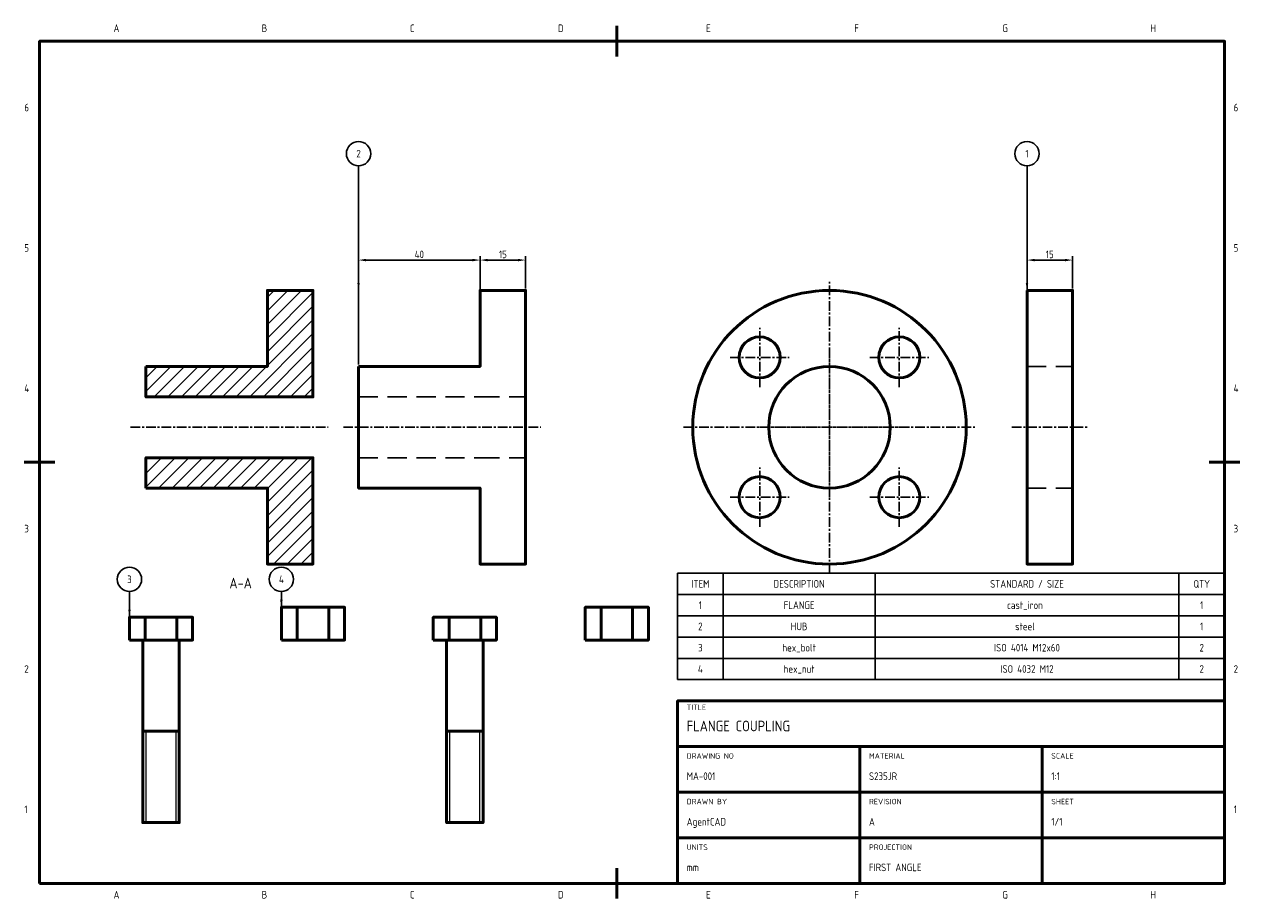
# Model space of a CAD drawing. Header units: millimetres. Extents: x 15 to 415, y 5 to 293.
import ezdxf
from ezdxf.enums import TextEntityAlignment as Align

# ---------------------------------------------------------------- set-up
doc = ezdxf.new("R2010")
doc.units = ezdxf.units.MM
doc.linetypes.add('CENTER', pattern=[5.08, 3.175, -0.635, 0.635, -0.635])
doc.linetypes.add('HIDDEN', pattern=[9.525, 6.35, -3.175])
for name, color, linetype in [('BALLOON', 7, 'Continuous'), ('BOM', 7, 'Continuous'), ('HIDDEN', 3, 'HIDDEN'), ('SECTION', 7, 'Continuous')]:
    doc.layers.add(name, color=color, linetype=linetype)
for name, color, linetype, lineweight in [('BORDER', 7, 'Continuous', 50), ('CENTER', 1, 'CENTER', 25), ('DIM', 2, 'Continuous', 18), ('HOLES', 7, 'Continuous', 50), ('OUTLINE', 7, 'Continuous', 50), ('PARTS', 7, 'Continuous', 50), ('TEXT', 7, 'Continuous', 25)]:
    doc.layers.add(name, color=color, linetype=linetype, lineweight=lineweight)
doc.styles.get("Standard").update_dxf_attribs({"font": 'gbenor.shx', "bigfont": 'gbcbig.shx'})
doc.dimstyles.new('AGENTCAD', dxfattribs={"dimtxt": 2.5, "dimasz": 2.5, "dimexe": 1.25, "dimexo": 0.625, "dimtad": 1, "dimdsep": 46, "dimtxsty": 'Standard', "dimcen": 2.5, "dimazin": 3, "dimtfac": 1, "dimtmove": 0, "dimatfit": 3})
doc.dimstyles.get("Standard").update_dxf_attribs({"dimtxt": 2.5, "dimasz": 2.5, "dimexe": 1.25, "dimexo": 0.625, "dimtad": 1, "dimdsep": 46, "dimcen": 2.5, "dimazin": 3, "dimtfac": 1, "dimtmove": 0, "dimatfit": 3})

# ---------------------------------------------------------------- blocks, each defined once
blk = doc.blocks.new('ACMECH_TITLE_03a43c4ae1')
for p, q in [((0, 45), (180, 45)), ((60, 0), (60, 45)), ((120, 0), (120, 45)), ((0, 30), (180, 30)), ((0, 15), (180, 15))]:
    blk.add_line(p, q)
blk.add_lwpolyline([(0, 0), (180, 0), (180, 60), (0, 60)], close=True)
for s, p in [('TITLE', (3, 57)), ('DRAWING NO', (3, 41)), ('MATERIAL', (63, 41)), ('SCALE', (123, 41)), ('DRAWN BY', (3, 26)), ('REVISION', (63, 26)), ('SHEET', (123, 26)), ('UNITS', (3, 11)), ('PROJECTION', (63, 11))]:
    blk.add_text(s, height=1.8).set_placement(p)
for tag, p, height in [('TITLE', (3, 50), 3.5), ('DRAWING_NO', (3, 34), 2.5), ('MATERIAL', (63, 34), 2.5), ('SCALE', (123, 34), 2.5), ('DRAWN_BY', (3, 19), 2.5), ('REVISION', (63, 19), 2.5), ('SHEET', (123, 19), 2.5), ('UNITS', (3, 4), 2.5), ('PROJECTION', (63, 4), 2.5)]:
    blk.add_attdef(tag, p, '', height=height)
blk = doc.blocks.new('ISO4014_M12x60_SIDE')
for p, q in [((-5.19625, 0), (-5.19625, 7.5)), ((5.19625, 0), (5.19625, 7.5)), ((-6, -30), (6, -30))]:
    blk.add_line(p, q)
at = {"lineweight": 18}
for p, q in [((-4.9265, -60), (-4.9265, -30)), ((4.9265, -60), (4.9265, -30))]:
    blk.add_line(p, q, dxfattribs=at)
blk.add_lwpolyline([(-10.3925, 0), (10.3925, 0), (10.3925, 7.5), (-10.3925, 7.5)], close=True)
blk.add_lwpolyline([(-6, 0), (-6, -60), (6, -60), (6, 0)])
at = {"flags": 1}
for tag in ['STANDARD', 'SIZE', 'PART']:
    blk.add_attdef(tag, (0, 0), '', height=2.5, dxfattribs=at)
blk = doc.blocks.new('ISO4032_M12_SIDE')
for p, q in [((-5.19625, 0), (-5.19625, 10.8)), ((5.19625, 0), (5.19625, 10.8))]:
    blk.add_line(p, q)
blk.add_lwpolyline([(-10.3925, 0), (10.3925, 0), (10.3925, 10.8), (-10.3925, 10.8)], close=True)
at = {"flags": 1}
for tag in ['STANDARD', 'SIZE', 'PART']:
    blk.add_attdef(tag, (0, 0), '', height=2.5, dxfattribs=at)

msp = doc.modelspace()

# ---------------------------------------------------------------- hatches: boundary and pattern name
at = {"layer": 'SECTION'}
h = msp.add_hatch(dxfattribs=at)
h.set_pattern_fill('ANSI31', color=256, style=0)
h.paths.add_polyline_path([(55, 180), (95, 180), (95, 205), (110, 205), (110, 170), (95, 170), (55, 170)])
h = msp.add_hatch(dxfattribs=at)
h.set_pattern_fill('ANSI31', color=256, style=0)
h.paths.add_polyline_path([(55, 140), (95, 140), (95, 115), (110, 115), (110, 150), (95, 150), (55, 150)])

# ---------------------------------------------------------------- linework, layer by layer
at = {"layer": 'BALLOON'}
for centre in [(125, 250), (345, 250), (49.608, 110), (99.608, 110)]:
    msp.add_circle(centre, 4, dxfattribs=at)
at = {"layer": 'BOM'}
for p, q in [((230, 112), (410, 112)), ((230, 112), (230, 77)), ((245, 112), (245, 77)), ((295, 112), (295, 77)), ((395, 112), (395, 77)), ((410, 112), (410, 77)), ((230, 105), (410, 105)), ((230, 98), (410, 98)), ((230, 91), (410, 91)), ((230, 84), (410, 84)), ((230, 77), (410, 77))]:
    msp.add_line(p, q, dxfattribs=at)
at = {"layer": 'BORDER'}
for p, q in [((210, 282), (210, 292)), ((15, 148.5), (25, 148.5)), ((405, 148.5), (415, 148.5)), ((210, 5), (210, 15))]:
    msp.add_line(p, q, dxfattribs=at)
msp.add_lwpolyline([(20, 10), (410, 10), (410, 287), (20, 287)], close=True, dxfattribs=at)
at = {"layer": 'CENTER'}
for p, q in [((280, 112), (280, 208)), ((257.019, 173.231), (257.019, 192.731)), ((302.981, 173.231), (302.981, 192.731)), ((247.269, 182.981), (266.769, 182.981)), ((280, 137), (280, 183)), ((293.231, 182.981), (312.731, 182.981)), ((232, 160), (328, 160)), ((257, 160), (303, 160)), ((257.019, 127.269), (257.019, 146.769)), ((302.981, 127.269), (302.981, 146.769)), ((247.269, 137.019), (266.769, 137.019)), ((293.231, 137.019), (312.731, 137.019))]:
    msp.add_line(p, q, dxfattribs=at)
at = {"layer": 'CENTER', "linetype": 'CENTER'}
for p, q in [((50, 160), (115, 160)), ((120, 160), (185, 160)), ((340, 160), (365, 160))]:
    msp.add_line(p, q, dxfattribs=at)
at = {"layer": 'HIDDEN', "linetype": 'HIDDEN'}
for points in [[(345, 180), (360, 180)], [(125, 170), (165, 170), (180, 170)], [(125, 150), (165, 150), (180, 150)], [(345, 140), (360, 140)]]:
    msp.add_lwpolyline(points, dxfattribs=at)
at = {"layer": 'HOLES'}
for centre in [(257.019, 182.981), (302.981, 182.981), (257.019, 137.019), (302.981, 137.019)]:
    msp.add_circle(centre, 6.75, dxfattribs=at)
at = {"layer": 'OUTLINE'}
for points in [[(55, 180), (95, 180), (95, 205), (110, 205), (110, 170), (95, 170), (55, 170)], [(125, 180), (165, 180), (165, 205), (180, 205), (180, 115), (165, 115), (165, 140), (125, 140)], [(345, 205), (360, 205), (360, 115), (345, 115)], [(55, 140), (95, 140), (95, 115), (110, 115), (110, 150), (95, 150), (55, 150)]]:
    msp.add_lwpolyline(points, close=True, dxfattribs=at)
for radius in [45, 20]:
    msp.add_circle((280, 160), radius, dxfattribs=at)

# ---------------------------------------------------------------- block references
at = {"layer": 'BORDER'}
msp.add_blockref('ACMECH_TITLE_03a43c4ae1', (230, 10), dxfattribs=at).add_auto_attribs({'TITLE': 'FLANGE COUPLING', 'DRAWING_NO': 'MA-001', 'MATERIAL': 'S235JR', 'SCALE': '1:1', 'DRAWN_BY': 'AgentCAD', 'REVISION': 'A', 'SHEET': '1/1', 'UNITS': 'mm', 'PROJECTION': 'FIRST ANGLE'})
at = {"layer": 'PARTS'}
for name, p in [('ISO4032_M12_SIDE', (110, 90)), ('ISO4032_M12_SIDE', (210, 90)), ('ISO4014_M12x60_SIDE', (60, 90)), ('ISO4014_M12x60_SIDE', (160, 90))]:
    msp.add_blockref(name, p, dxfattribs=at)

# ---------------------------------------------------------------- texts
at = {"layer": 'BALLOON'}
for s, p in [('2', (125, 250)), ('1', (345, 250)), ('3', (49.608, 110)), ('4', (99.608, 110))]:
    msp.add_text(s, height=2.5, dxfattribs=at).set_placement(p, align=Align.MIDDLE_CENTER)
at = {"layer": 'BOM'}
for s, p in [('ITEM', (237.5, 108.5)), ('DESCRIPTION', (270, 108.5)), ('STANDARD / SIZE', (345, 108.5)), ('QTY', (402.5, 108.5)), ('1', (237.5, 101.5)), ('FLANGE', (270, 101.5)), ('cast_iron ', (345, 101.5)), ('1', (402.5, 101.5)), ('2', (237.5, 94.5)), ('HUB', (270, 94.5)), ('steel ', (345, 94.5)), ('1', (402.5, 94.5)), ('3', (237.5, 87.5)), ('hex_bolt', (270, 87.5)), ('ISO 4014 M12x60', (345, 87.5)), ('2', (402.5, 87.5)), ('4', (237.5, 80.5)), ('hex_nut', (270, 80.5)), ('ISO 4032 M12', (345, 80.5)), ('2', (402.5, 80.5))]:
    msp.add_text(s, height=2.5, dxfattribs=at).set_placement(p, align=Align.MIDDLE_CENTER)
at = {"layer": 'BORDER'}
for s, p in [('A', (44.375, 290)), ('B', (93.125, 290)), ('C', (141.875, 290)), ('D', (190.625, 290)), ('E', (239.375, 290)), ('F', (288.125, 290)), ('G', (336.875, 290)), ('H', (385.625, 290)), ('6', (15, 263.917)), ('6', (413, 263.917)), ('5', (15, 217.75)), ('5', (413, 217.75)), ('4', (15, 171.583)), ('4', (413, 171.583)), ('3', (15, 125.417)), ('3', (413, 125.417)), ('2', (15, 79.25)), ('2', (413, 79.25)), ('1', (15, 33.083)), ('1', (413, 33.083)), ('A', (44.375, 5)), ('B', (93.125, 5)), ('C', (141.875, 5)), ('D', (190.625, 5)), ('E', (239.375, 5)), ('F', (288.125, 5)), ('G', (336.875, 5)), ('H', (385.625, 5))]:
    msp.add_text(s, height=2.5, dxfattribs=at).set_placement(p)
at = {"layer": 'TEXT'}
msp.add_text('A-A', height=3.5, dxfattribs=at).set_placement((82.5, 107))

# ---------------------------------------------------------------- dimensions: what is measured, and where the dimension line sits
at = {"layer": 'DIM'}
for base, p1, p2 in [((125, 215), (125, 180), (165, 180)), ((165, 215), (165, 205), (180, 205)), ((345, 215), (345, 205), (360, 205))]:
    msp.add_linear_dim(base=base, p1=p1, p2=p2, dimstyle='AGENTCAD', dxfattribs=at).render()

# ---------------------------------------------------------------- leaders
at = {"layer": 'BALLOON'}
for points in [[(125, 205), (125, 246)], [(345, 205), (345, 246)], [(49.608, 97.5), (49.608, 106)], [(99.608, 100.8), (99.608, 106)]]:
    msp.add_leader(points, dimstyle='Standard', dxfattribs=at)

doc.saveas('drawing.dxf')
